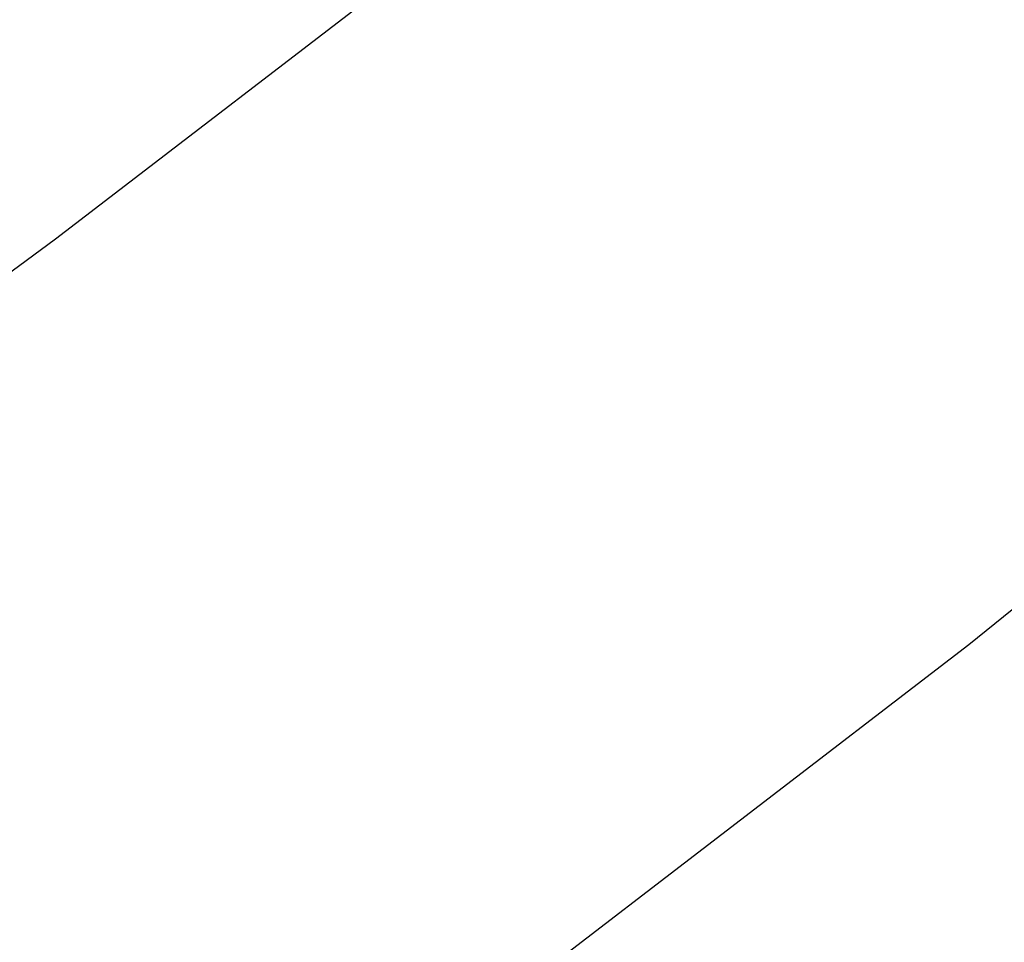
# Model space of a CAD drawing. Extents: x 0 to 363660, y 0 to 4201329.
# Tile 219 of 256: x 360287.08 to 360289.78, y 4200434.96 to 4200437.49. Entities that reach past the tile are written whole.
import ezdxf

# ---------------------------------------------------------------- set-up
doc = ezdxf.new("R2010")
doc.units = 0
doc.header["$LTSCALE"] = 0.5
doc.header["$MEASUREMENT"] = 0
doc.linetypes.add('CONTI', pattern=[0])
doc.layers.add('(032) Горизонтали утолщенные', color=32, linetype='Continuous', lineweight=30)
doc.layers.add('.', color=7, linetype='Continuous', lineweight=15)
doc.layers.add('GORIZDEFAULT', color=32, linetype='CONTI')

# ---------------------------------------------------------------- blocks, each defined once
blk = doc.blocks.new('gergrgrre')
at = {"layer": '(032) Горизонтали утолщенные', "color": 32}
blk.add_polyline3d([(360282.4434, 4200430.6786, 540), (360283.18, 4200431.16, 540), (360284.49, 4200432.03, 540), (360285.81, 4200432.94, 540), (360287.13, 4200433.87, 540), (360288.43, 4200434.82, 540), (360289.68, 4200435.78, 540), (360290.88, 4200436.75, 540), (360292.02, 4200437.73, 540), (360293.12, 4200438.72, 540), (360294.15, 4200439.71, 540), (360295.13, 4200440.71, 540), (360296.05, 4200441.71, 540), (360296.91, 4200442.71, 540), (360297.73, 4200443.74, 540), (360298.54, 4200444.81, 540), (360299.36, 4200445.95, 540), (360300.22, 4200447.18, 540), (360301.14, 4200448.52, 540), (360302.15, 4200450, 540), (360303.26, 4200451.61, 540), (360304.43, 4200453.32, 540), (360305.64, 4200455.06, 540)], dxfattribs=at)
at = {"layer": 'GORIZDEFAULT', "color": 32}
blk.add_polyline3d([(360280.7597, 4200432.5316, 540.5), (360281.81, 4200433.2, 540.5), (360282.91, 4200433.92, 540.5), (360284.01, 4200434.65, 540.5), (360285.09, 4200435.39, 540.5), (360286.15, 4200436.13, 540.5), (360287.18, 4200436.89, 540.5), (360288.17, 4200437.65, 540.5), (360289.13, 4200438.43, 540.5), (360290.06, 4200439.24, 540.5), (360290.97, 4200440.09, 540.5), (360291.86, 4200440.97, 540.5), (360292.73, 4200441.91, 540.5), (360293.6, 4200442.92, 540.5), (360294.46, 4200443.99, 540.5), (360295.32, 4200445.11, 540.5), (360296.17, 4200446.29, 540.5), (360297.02, 4200447.49, 540.5), (360297.86, 4200448.71, 540.5), (360298.69, 4200449.94, 540.5), (360299.52, 4200451.17, 540.5), (360300.33, 4200452.37, 540.5), (360301.14, 4200453.57, 540.5), (360301.94, 4200454.75, 540.5)], dxfattribs=at)

msp = doc.modelspace()

# ---------------------------------------------------------------- hatches: boundary and pattern name
at = {"layer": '.', "ltscale": 0.149071}
h = msp.add_hatch(color=256, dxfattribs=at)
h.dxf.hatch_style = 1
h.set_gradient(color1=(255, 255, 255), tint=1)
h.paths.add_polyline_path([(359890.2408, 4200193.8911), (361190.2408, 4200193.8911), (361190.2408, 4201328.8911), (359890.2408, 4201328.8911)])
h.paths.add_polyline_path([(359905.2408, 4201313.8911), (361175.2408, 4201313.8911), (361175.2408, 4200208.8911), (359905.2408, 4200208.8911)], flags=16)

# ---------------------------------------------------------------- block references
at = {"linetype": 'Continuous'}
msp.add_blockref('gergrgrre', (0, 0), dxfattribs=at)

doc.saveas('drawing.dxf')
